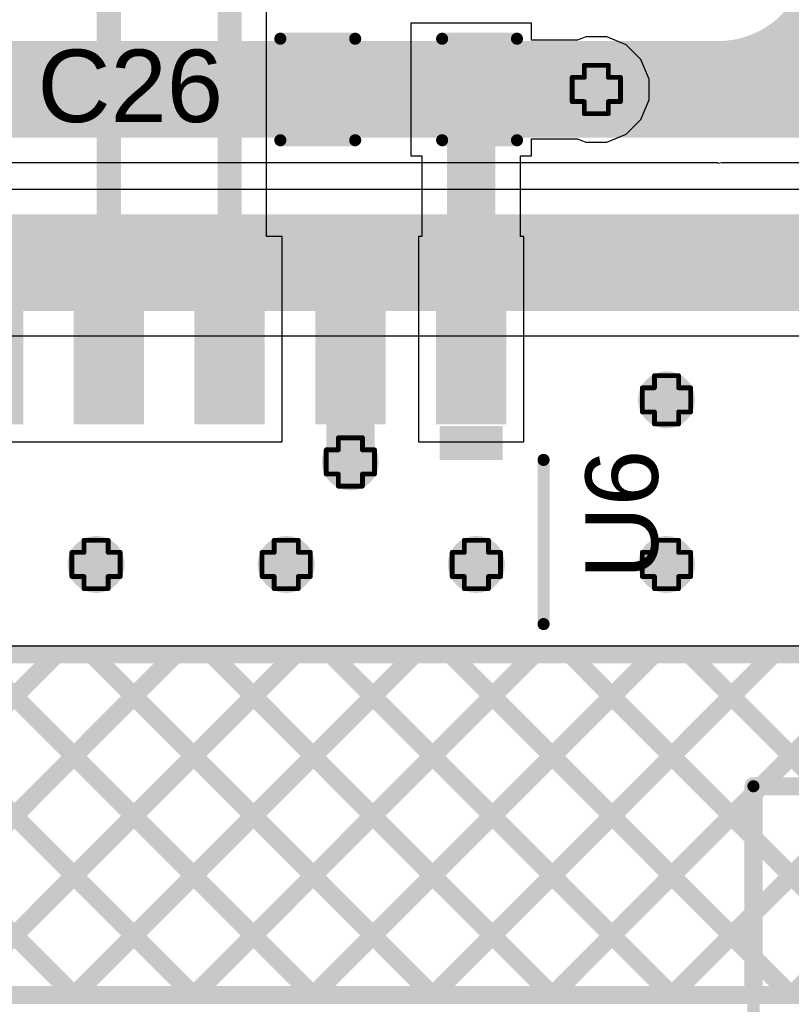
# Model space of a CAD drawing. Header units: inches. Extents: x -0.1 to 10.2, y 0 to 6.5.
# Tile 55 of 95: x 1.878 to 2.197, y 2.83 to 3.238. Entities that reach past the tile are written whole.
import ezdxf

# ---------------------------------------------------------------- set-up
doc = ezdxf.new("R2010")
doc.units = ezdxf.units.IN
doc.header["$MEASUREMENT"] = 0
for name, color, linetype in [('Bottom Layer', 5, 'Continuous'), ('Bottom Overlay', 54, 'Continuous'), ('Drill Drawing', 1, 'Continuous'), ('Top Layer', 1, 'Continuous'), ('Top Overlay', 2, 'Continuous'), ('Top Paste', 8, 'Continuous'), ('Top Solder', 216, 'Continuous'), ('Via Holes', 16, 'Continuous')]:
    doc.layers.add(name, color=color, linetype=linetype)
doc.styles.add('Arial', font='txt', dxfattribs={"height": 0.2})

# ---------------------------------------------------------------- blocks, each defined once
blk = doc.blocks.new('SOIC_16_300____12')
at = {"layer": 'Top Layer'}
for points in [[(-0.22441, 0.18681), (-0.15945, 0.18681), (-0.15945, 0.16319), (-0.22441, 0.16319)], [(-0.22441, 0.13681), (-0.15945, 0.13681), (-0.15945, 0.11319), (-0.22441, 0.11319)], [(-0.22441, 0.08681), (-0.15945, 0.08681), (-0.15945, 0.06319), (-0.22441, 0.06319)], [(-0.22441, 0.03681), (-0.15945, 0.03681), (-0.15945, 0.01319), (-0.22441, 0.01319)]]:
    blk.add_hatch(color=1, dxfattribs=at).paths.add_polyline_path(points)
at = {"layer": 'Top Overlay'}
blk.add_hatch(color=2, dxfattribs=at).paths.add_polyline_path([(-0.156, 0.162), (-0.142, 0.162), (-0.142, 0.188), (-0.156, 0.188)])
at = {"layer": 'Top Paste'}
for points in [[(-0.22441, 0.18681), (-0.15945, 0.18681), (-0.15945, 0.16319), (-0.22441, 0.16319)], [(-0.22441, 0.13681), (-0.15945, 0.13681), (-0.15945, 0.11319), (-0.22441, 0.11319)], [(-0.22441, 0.08681), (-0.15945, 0.08681), (-0.15945, 0.06319), (-0.22441, 0.06319)], [(-0.22441, 0.03681), (-0.15945, 0.03681), (-0.15945, 0.01319), (-0.22441, 0.01319)]]:
    blk.add_hatch(color=8, dxfattribs=at).paths.add_polyline_path(points)
at = {"layer": 'Top Solder'}
for points in [[(-0.22717, 0.18957), (-0.15669, 0.18957), (-0.15669, 0.16043), (-0.22717, 0.16043)], [(-0.22717, 0.13957), (-0.15669, 0.13957), (-0.15669, 0.11043), (-0.22717, 0.11043)], [(-0.22717, 0.08957), (-0.15669, 0.08957), (-0.15669, 0.06043), (-0.22717, 0.06043)], [(-0.22717, 0.03957), (-0.15669, 0.03957), (-0.15669, 0.01043), (-0.22717, 0.01043)], [(-0.22717, -0.01043), (-0.15669, -0.01043), (-0.15669, -0.03957), (-0.22717, -0.03957)]]:
    blk.add_hatch(color=216, dxfattribs=at).paths.add_polyline_path(points)
at = {"layer": 'Top Overlay', "const_width": 0.00787}
for points in [[(-0.2363, 0.171), (-0.2363, 0.181)], [(-0.2313, 0.176), (-0.2363, 0.181)], [(-0.2363, 0.171), (-0.2313, 0.176)]]:
    blk.add_lwpolyline(points, dxfattribs=at)
at = {"layer": 'Top Overlay', "const_width": 0.00394}
for points in [[(-0.23827, 0.181, 1), (-0.23433, 0.181, 1)], [(-0.23827, 0.181, 1), (-0.23433, 0.181, 1)], [(-0.23327, 0.176, 1), (-0.22933, 0.176, 1)], [(-0.23327, 0.176, 1), (-0.22933, 0.176, 1)], [(-0.23827, 0.171, 1), (-0.23433, 0.171, 1)], [(-0.23827, 0.171, 1), (-0.23433, 0.171, 1)]]:
    blk.add_lwpolyline(points, format="xyb", close=True, dxfattribs=at)
blk = doc.blocks.new('X9555WV_2_12_6TV01_B_55')
at = {"layer": 'Bottom Overlay', "const_width": 0.005}
for points in [[(-0.755, -0.188), (-0.755, 0.17323)], [(0.755, -0.188), (-0.755, -0.188)]]:
    blk.add_lwpolyline(points, dxfattribs=at)
at = {"layer": 'Bottom Overlay', "const_width": 0.0025}
blk.add_lwpolyline([(-0.75625, -0.188, 1), (-0.75375, -0.188, 1)], format="xyb", close=True, dxfattribs=at)
blk.add_lwpolyline([(-0.75625, -0.188, 1), (-0.75375, -0.188, 1)], format="xyb", close=True, dxfattribs=at)
blk = doc.blocks.new('C___0603_74')
at = {"layer": 'Top Layer'}
for points in [[(-0.015, 0.0175), (-0.015, -0.0175), (-0.045, -0.0175), (-0.045, 0.0175)], [(0.045, 0.0175), (0.045, -0.0175), (0.015, -0.0175), (0.015, 0.0175)]]:
    blk.add_hatch(color=1, dxfattribs=at).paths.add_polyline_path(points)
at = {"layer": 'Top Paste'}
for points in [[(-0.015, 0.0175), (-0.015, -0.0175), (-0.045, -0.0175), (-0.045, 0.0175)], [(0.045, 0.0175), (0.045, -0.0175), (0.015, -0.0175), (0.015, 0.0175)]]:
    blk.add_hatch(color=8, dxfattribs=at).paths.add_polyline_path(points)
at = {"layer": 'Top Solder'}
for points in [[(-0.01264, 0.01986), (-0.01264, -0.01986), (-0.04736, -0.01986), (-0.04736, 0.01986)], [(0.04736, 0.01986), (0.04736, -0.01986), (0.01264, -0.01986), (0.01264, 0.01986)]]:
    blk.add_hatch(color=216, dxfattribs=at).paths.add_polyline_path(points)
at = {"layer": 'Top Overlay', "const_width": 0.005}
for points in [[(-0.049, -0.021), (-0.049, 0.021)], [(-0.049, 0.021), (-0.018, 0.021)], [(0.018, 0.021), (0.049, 0.021)], [(0.049, -0.021), (0.049, 0.021)], [(-0.049, -0.021), (-0.018, -0.021)], [(0.018, -0.021), (0.049, -0.021)]]:
    blk.add_lwpolyline(points, dxfattribs=at)
at = {"layer": 'Top Overlay', "const_width": 0.0025}
for points in [[(-0.05025, 0.021, 1), (-0.04775, 0.021, 1)], [(-0.05025, 0.021, 1), (-0.04775, 0.021, 1)], [(-0.01925, 0.021, 1), (-0.01675, 0.021, 1)], [(0.01675, 0.021, 1), (0.01925, 0.021, 1)], [(0.04775, 0.021, 1), (0.05025, 0.021, 1)], [(0.04775, 0.021, 1), (0.05025, 0.021, 1)], [(-0.05025, -0.021, 1), (-0.04775, -0.021, 1)], [(-0.05025, -0.021, 1), (-0.04775, -0.021, 1)], [(-0.01925, -0.021, 1), (-0.01675, -0.021, 1)], [(0.01675, -0.021, 1), (0.01925, -0.021, 1)], [(0.04775, -0.021, 1), (0.05025, -0.021, 1)], [(0.04775, -0.021, 1), (0.05025, -0.021, 1)]]:
    blk.add_lwpolyline(points, format="xyb", close=True, dxfattribs=at)

msp = doc.modelspace()

# ---------------------------------------------------------------- hatches: boundary and pattern name
at = {"layer": 'Bottom Layer'}
h = msp.add_hatch(color=5, dxfattribs=at)
edge = h.paths.add_edge_path()
edge.add_arc((2.11661, 3.20866), 0.01181, 0, 360)
h = msp.add_hatch(color=5, dxfattribs=at)
edge = h.paths.add_edge_path()
edge.add_arc((2.14567, 3.08024), 0.01181, 0, 360)
h = msp.add_hatch(color=5, dxfattribs=at)
edge = h.paths.add_edge_path()
edge.add_arc((2.01476, 3.05454), 0.01181, 0, 360)
h = msp.add_hatch(color=5, dxfattribs=at)
edge = h.paths.add_edge_path()
edge.add_arc((1.90945, 3.01213), 0.01181, 0, 360)
h = msp.add_hatch(color=5, dxfattribs=at)
edge = h.paths.add_edge_path()
edge.add_arc((1.98819, 3.01213), 0.01181, 0, 360)
h = msp.add_hatch(color=5, dxfattribs=at)
edge = h.paths.add_edge_path()
edge.add_arc((2.06693, 3.01213), 0.01181, 0, 360)
h = msp.add_hatch(color=5, dxfattribs=at)
edge = h.paths.add_edge_path()
edge.add_arc((2.14567, 3.01213), 0.01181, 0, 360)
at = {"layer": 'Top Layer'}
h = msp.add_hatch(color=1, dxfattribs=at)
edge = h.paths.add_edge_path()
edge.add_arc((2.11661, 3.20866), 0.01181, 0, 360)
h = msp.add_hatch(color=1, dxfattribs=at)
edge = h.paths.add_edge_path()
edge.add_arc((2.14567, 3.08024), 0.01181, 0, 360)
h = msp.add_hatch(color=1, dxfattribs=at)
edge = h.paths.add_edge_path()
edge.add_arc((2.01476, 3.05454), 0.01181, 0, 360)
h = msp.add_hatch(color=1, dxfattribs=at)
edge = h.paths.add_edge_path()
edge.add_arc((1.90945, 3.01213), 0.01181, 0, 360)
h = msp.add_hatch(color=1, dxfattribs=at)
edge = h.paths.add_edge_path()
edge.add_arc((1.98819, 3.01213), 0.01181, 0, 360)
h = msp.add_hatch(color=1, dxfattribs=at)
edge = h.paths.add_edge_path()
edge.add_arc((2.06693, 3.01213), 0.01181, 0, 360)
h = msp.add_hatch(color=1, dxfattribs=at)
edge = h.paths.add_edge_path()
edge.add_arc((2.14567, 3.01213), 0.01181, 0, 360)
at = {"layer": 'Via Holes'}
h = msp.add_hatch(color=7, dxfattribs=at)
edge = h.paths.add_edge_path()
edge.add_arc((2.11661, 3.20866), 0.00591, 0, 360)
h = msp.add_hatch(color=7, dxfattribs=at)
edge = h.paths.add_edge_path()
edge.add_arc((2.14567, 3.08024), 0.00591, 0, 360)
h = msp.add_hatch(color=7, dxfattribs=at)
edge = h.paths.add_edge_path()
edge.add_arc((2.01476, 3.05454), 0.00591, 0, 360)
h = msp.add_hatch(color=7, dxfattribs=at)
edge = h.paths.add_edge_path()
edge.add_arc((1.90945, 3.01213), 0.00591, 0, 360)
h = msp.add_hatch(color=7, dxfattribs=at)
edge = h.paths.add_edge_path()
edge.add_arc((1.98819, 3.01213), 0.00591, 0, 360)
h = msp.add_hatch(color=7, dxfattribs=at)
edge = h.paths.add_edge_path()
edge.add_arc((2.06693, 3.01213), 0.00591, 0, 360)
h = msp.add_hatch(color=7, dxfattribs=at)
edge = h.paths.add_edge_path()
edge.add_arc((2.14567, 3.01213), 0.00591, 0, 360)

# ---------------------------------------------------------------- linework, layer by layer
at = {"layer": 'Bottom Layer'}
for p, q in [((1.43035, 3.1784), (2.14567, 3.1784)), ((2.14567, 3.1784), (2.16685, 3.1784)), ((2.16685, 3.1784), (2.16685, 3.17824)), ((2.16685, 3.17824), (2.16852, 3.1784)), ((2.16852, 3.1784), (2.27397, 3.1784)), ((4.54456, 3.16726), (1.15923, 3.16726)), ((1.15923, 3.10674), (4.54456, 3.10674)), ((4.54592, 2.97828), (0.01529, 2.97828))]:
    msp.add_line(p, q, dxfattribs=at)
at = {"layer": 'Bottom Layer', "const_width": 0.04}
msp.add_lwpolyline([(2.22441, 3.26622, -0.414214), (2.16685, 3.20866)], format="xyb", dxfattribs=at)
for points in [[(1.59468, 3.20866), (2.11661, 3.20866)], [(2.11661, 3.20866), (2.16685, 3.20866)], [(2.14567, 3.20866), (2.2761, 3.20866)], [(1.15923, 3.137), (4.54456, 3.137)]]:
    msp.add_lwpolyline(points, dxfattribs=at)
at = {"layer": 'Bottom Layer', "const_width": 0.02}
for points in [[(2.10661, 3.20866, 1), (2.12661, 3.20866, 1)], [(2.10661, 3.20866, 1), (2.12661, 3.20866, 1)], [(2.13567, 3.20866, 1), (2.15567, 3.20866, 1)], [(2.15685, 3.20866, 1), (2.17685, 3.20866, 1)], [(2.15685, 3.20866, 1), (2.17685, 3.20866, 1)]]:
    msp.add_lwpolyline(points, format="xyb", close=True, dxfattribs=at)
at = {"layer": 'Bottom Overlay', "const_width": 0.0075}
for points in [[(0.02014, 2.975), (4.53992, 2.975)], [(1.75201, 2.834), (1.89301, 2.975)], [(1.75923, 2.975), (1.90023, 2.834)], [(1.80151, 2.834), (1.94251, 2.975)], [(1.80873, 2.975), (1.94973, 2.834)], [(1.85101, 2.834), (1.99201, 2.975)], [(1.85823, 2.975), (1.99923, 2.834)], [(1.90051, 2.834), (2.04151, 2.975)], [(1.90772, 2.975), (2.04872, 2.834)], [(1.95, 2.834), (2.091, 2.975)], [(1.95722, 2.975), (2.09822, 2.834)], [(1.9995, 2.834), (2.1405, 2.975)], [(2.00672, 2.975), (2.14772, 2.834)], [(2.049, 2.834), (2.19, 2.975)], [(2.05622, 2.975), (2.18168, 2.84953)], [(2.10571, 2.975), (2.18168, 2.89903)], [(2.15521, 2.975), (2.20986, 2.92035)], [(2.18485, 2.92035), (2.2395, 2.975)], [(2.18168, 2.834), (2.18168, 2.92035)], [(2.18168, 2.92035), (2.54291, 2.92035)], [(2.18168, 2.92035), (2.54291, 2.92035)], [(2.0985, 2.834), (2.18168, 2.91719)], [(2.14799, 2.834), (2.18168, 2.86769)], [(1.59803, 2.834), (2.18168, 2.834)]]:
    msp.add_lwpolyline(points, dxfattribs=at)
at = {"layer": 'Bottom Overlay', "const_width": 0.00375}
for points in [[(1.89114, 2.975, 1), (1.89489, 2.975, 1)], [(1.90585, 2.975, 1), (1.9096, 2.975, 1)], [(1.94064, 2.975, 1), (1.94439, 2.975, 1)], [(1.95535, 2.975, 1), (1.9591, 2.975, 1)], [(1.99013, 2.975, 1), (1.99388, 2.975, 1)], [(2.00484, 2.975, 1), (2.00859, 2.975, 1)], [(2.03963, 2.975, 1), (2.04338, 2.975, 1)], [(2.05434, 2.975, 1), (2.05809, 2.975, 1)], [(2.08913, 2.975, 1), (2.09288, 2.975, 1)], [(2.10384, 2.975, 1), (2.10759, 2.975, 1)], [(2.13863, 2.975, 1), (2.14238, 2.975, 1)], [(2.15334, 2.975, 1), (2.15709, 2.975, 1)], [(2.18812, 2.975, 1), (2.19187, 2.975, 1)], [(2.17981, 2.92035, 1), (2.18356, 2.92035, 1)], [(2.17981, 2.92035, 1), (2.18356, 2.92035, 1)], [(2.17981, 2.92035, 1), (2.18356, 2.92035, 1)], [(2.18298, 2.92035, 1), (2.18673, 2.92035, 1)], [(2.17981, 2.91719, 1), (2.18356, 2.91719, 1)], [(2.17981, 2.89903, 1), (2.18356, 2.89903, 1)], [(2.17981, 2.86769, 1), (2.18356, 2.86769, 1)], [(2.17981, 2.84953, 1), (2.18356, 2.84953, 1)], [(1.89836, 2.834, 1), (1.90211, 2.834, 1)], [(1.89863, 2.834, 1), (1.90238, 2.834, 1)], [(1.94785, 2.834, 1), (1.9516, 2.834, 1)], [(1.94813, 2.834, 1), (1.95188, 2.834, 1)], [(1.99735, 2.834, 1), (2.0011, 2.834, 1)], [(1.99763, 2.834, 1), (2.00138, 2.834, 1)], [(2.04685, 2.834, 1), (2.0506, 2.834, 1)], [(2.04712, 2.834, 1), (2.05087, 2.834, 1)], [(2.09635, 2.834, 1), (2.1001, 2.834, 1)], [(2.09662, 2.834, 1), (2.10037, 2.834, 1)], [(2.14584, 2.834, 1), (2.14959, 2.834, 1)], [(2.14612, 2.834, 1), (2.14987, 2.834, 1)], [(2.17981, 2.834, 1), (2.18356, 2.834, 1)], [(2.17981, 2.834, 1), (2.18356, 2.834, 1)]]:
    msp.add_lwpolyline(points, format="xyb", close=True, dxfattribs=at)
at = {"layer": 'Drill Drawing', "const_width": 0.002}
for points in [[(2.11161, 3.21366), (2.11161, 3.21866)], [(2.11161, 3.21866), (2.12161, 3.21866)], [(2.12161, 3.21366), (2.12161, 3.21866)], [(2.10661, 3.20366), (2.10661, 3.21366)], [(2.10661, 3.21366), (2.11161, 3.21366)], [(2.12161, 3.21366), (2.12661, 3.21366)], [(2.12661, 3.20366), (2.12661, 3.21366)], [(2.10661, 3.20366), (2.11161, 3.20366)], [(2.11161, 3.19866), (2.11161, 3.20366)], [(2.12161, 3.20366), (2.12661, 3.20366)], [(2.12161, 3.19866), (2.12161, 3.20366)], [(2.11161, 3.19866), (2.12161, 3.19866)], [(2.14067, 3.08524), (2.14067, 3.09024)], [(2.14067, 3.09024), (2.15067, 3.09024)], [(2.15067, 3.08524), (2.15067, 3.09024)], [(2.13567, 3.07524), (2.13567, 3.08524)], [(2.13567, 3.08524), (2.14067, 3.08524)], [(2.15067, 3.08524), (2.15567, 3.08524)], [(2.15567, 3.07524), (2.15567, 3.08524)], [(2.13567, 3.07524), (2.14067, 3.07524)], [(2.14067, 3.07024), (2.14067, 3.07524)], [(2.15067, 3.07524), (2.15567, 3.07524)], [(2.15067, 3.07024), (2.15067, 3.07524)], [(2.14067, 3.07024), (2.15067, 3.07024)], [(2.00976, 3.05954), (2.00976, 3.06454)], [(2.00976, 3.06454), (2.01976, 3.06454)], [(2.01976, 3.05954), (2.01976, 3.06454)], [(2.00476, 3.04954), (2.00476, 3.05954)], [(2.00476, 3.05954), (2.00976, 3.05954)], [(2.01976, 3.05954), (2.02476, 3.05954)], [(2.02476, 3.04954), (2.02476, 3.05954)], [(2.00476, 3.04954), (2.00976, 3.04954)], [(2.00976, 3.04454), (2.00976, 3.04954)], [(2.01976, 3.04954), (2.02476, 3.04954)], [(2.01976, 3.04454), (2.01976, 3.04954)], [(2.00976, 3.04454), (2.01976, 3.04454)], [(1.90445, 3.01713), (1.90445, 3.02213)], [(1.90445, 3.02213), (1.91445, 3.02213)], [(1.91445, 3.01713), (1.91445, 3.02213)], [(1.98319, 3.01713), (1.98319, 3.02213)], [(1.98319, 3.02213), (1.99319, 3.02213)], [(1.99319, 3.01713), (1.99319, 3.02213)], [(2.06193, 3.01713), (2.06193, 3.02213)], [(2.06193, 3.02213), (2.07193, 3.02213)], [(2.07193, 3.01713), (2.07193, 3.02213)], [(2.14067, 3.01713), (2.14067, 3.02213)], [(2.14067, 3.02213), (2.15067, 3.02213)], [(2.15067, 3.01713), (2.15067, 3.02213)], [(1.89945, 3.00713), (1.89945, 3.01713)], [(1.89945, 3.01713), (1.90445, 3.01713)], [(1.91445, 3.01713), (1.91945, 3.01713)], [(1.91945, 3.00713), (1.91945, 3.01713)], [(1.97819, 3.00713), (1.97819, 3.01713)], [(1.97819, 3.01713), (1.98319, 3.01713)], [(1.99319, 3.01713), (1.99819, 3.01713)], [(1.99819, 3.00713), (1.99819, 3.01713)], [(2.05693, 3.00713), (2.05693, 3.01713)], [(2.05693, 3.01713), (2.06193, 3.01713)], [(2.07193, 3.01713), (2.07693, 3.01713)], [(2.07693, 3.00713), (2.07693, 3.01713)], [(2.13567, 3.00713), (2.13567, 3.01713)], [(2.13567, 3.01713), (2.14067, 3.01713)], [(2.15067, 3.01713), (2.15567, 3.01713)], [(2.15567, 3.00713), (2.15567, 3.01713)], [(1.89945, 3.00713), (1.90445, 3.00713)], [(1.90445, 3.00213), (1.90445, 3.00713)], [(1.91445, 3.00713), (1.91945, 3.00713)], [(1.91445, 3.00213), (1.91445, 3.00713)], [(1.97819, 3.00713), (1.98319, 3.00713)], [(1.98319, 3.00213), (1.98319, 3.00713)], [(1.99319, 3.00713), (1.99819, 3.00713)], [(1.99319, 3.00213), (1.99319, 3.00713)], [(2.05693, 3.00713), (2.06193, 3.00713)], [(2.06193, 3.00213), (2.06193, 3.00713)], [(2.07193, 3.00713), (2.07693, 3.00713)], [(2.07193, 3.00213), (2.07193, 3.00713)], [(2.13567, 3.00713), (2.14067, 3.00713)], [(2.14067, 3.00213), (2.14067, 3.00713)], [(2.15067, 3.00713), (2.15567, 3.00713)], [(2.15067, 3.00213), (2.15067, 3.00713)], [(1.90445, 3.00213), (1.91445, 3.00213)], [(1.98319, 3.00213), (1.99319, 3.00213)], [(2.06193, 3.00213), (2.07193, 3.00213)], [(2.14067, 3.00213), (2.15067, 3.00213)]]:
    msp.add_lwpolyline(points, dxfattribs=at)
at = {"layer": 'Drill Drawing', "const_width": 0.001}
for points in [[(2.11111, 3.21866, 1), (2.11211, 3.21866, 1)], [(2.11111, 3.21866, 1), (2.11211, 3.21866, 1)], [(2.12111, 3.21866, 1), (2.12211, 3.21866, 1)], [(2.12111, 3.21866, 1), (2.12211, 3.21866, 1)], [(2.10611, 3.21366, 1), (2.10711, 3.21366, 1)], [(2.10611, 3.21366, 1), (2.10711, 3.21366, 1)], [(2.11111, 3.21366, 1), (2.11211, 3.21366, 1)], [(2.11111, 3.21366, 1), (2.11211, 3.21366, 1)], [(2.12111, 3.21366, 1), (2.12211, 3.21366, 1)], [(2.12111, 3.21366, 1), (2.12211, 3.21366, 1)], [(2.12611, 3.21366, 1), (2.12711, 3.21366, 1)], [(2.12611, 3.21366, 1), (2.12711, 3.21366, 1)], [(2.10611, 3.20366, 1), (2.10711, 3.20366, 1)], [(2.10611, 3.20366, 1), (2.10711, 3.20366, 1)], [(2.11111, 3.20366, 1), (2.11211, 3.20366, 1)], [(2.11111, 3.20366, 1), (2.11211, 3.20366, 1)], [(2.12111, 3.20366, 1), (2.12211, 3.20366, 1)], [(2.12111, 3.20366, 1), (2.12211, 3.20366, 1)], [(2.12611, 3.20366, 1), (2.12711, 3.20366, 1)], [(2.12611, 3.20366, 1), (2.12711, 3.20366, 1)], [(2.11111, 3.19866, 1), (2.11211, 3.19866, 1)], [(2.11111, 3.19866, 1), (2.11211, 3.19866, 1)], [(2.12111, 3.19866, 1), (2.12211, 3.19866, 1)], [(2.12111, 3.19866, 1), (2.12211, 3.19866, 1)], [(2.14017, 3.09024, 1), (2.14117, 3.09024, 1)], [(2.14017, 3.09024, 1), (2.14117, 3.09024, 1)], [(2.15017, 3.09024, 1), (2.15117, 3.09024, 1)], [(2.15017, 3.09024, 1), (2.15117, 3.09024, 1)], [(2.13517, 3.08524, 1), (2.13617, 3.08524, 1)], [(2.13517, 3.08524, 1), (2.13617, 3.08524, 1)], [(2.14017, 3.08524, 1), (2.14117, 3.08524, 1)], [(2.14017, 3.08524, 1), (2.14117, 3.08524, 1)], [(2.15017, 3.08524, 1), (2.15117, 3.08524, 1)], [(2.15017, 3.08524, 1), (2.15117, 3.08524, 1)], [(2.15517, 3.08524, 1), (2.15617, 3.08524, 1)], [(2.15517, 3.08524, 1), (2.15617, 3.08524, 1)], [(2.13517, 3.07524, 1), (2.13617, 3.07524, 1)], [(2.13517, 3.07524, 1), (2.13617, 3.07524, 1)], [(2.14017, 3.07524, 1), (2.14117, 3.07524, 1)], [(2.14017, 3.07524, 1), (2.14117, 3.07524, 1)], [(2.15017, 3.07524, 1), (2.15117, 3.07524, 1)], [(2.15017, 3.07524, 1), (2.15117, 3.07524, 1)], [(2.15517, 3.07524, 1), (2.15617, 3.07524, 1)], [(2.15517, 3.07524, 1), (2.15617, 3.07524, 1)], [(2.14017, 3.07024, 1), (2.14117, 3.07024, 1)], [(2.14017, 3.07024, 1), (2.14117, 3.07024, 1)], [(2.15017, 3.07024, 1), (2.15117, 3.07024, 1)], [(2.15017, 3.07024, 1), (2.15117, 3.07024, 1)], [(2.00926, 3.06454, 1), (2.01026, 3.06454, 1)], [(2.00926, 3.06454, 1), (2.01026, 3.06454, 1)], [(2.01926, 3.06454, 1), (2.02026, 3.06454, 1)], [(2.01926, 3.06454, 1), (2.02026, 3.06454, 1)], [(2.00426, 3.05954, 1), (2.00526, 3.05954, 1)], [(2.00426, 3.05954, 1), (2.00526, 3.05954, 1)], [(2.00926, 3.05954, 1), (2.01026, 3.05954, 1)], [(2.00926, 3.05954, 1), (2.01026, 3.05954, 1)], [(2.01926, 3.05954, 1), (2.02026, 3.05954, 1)], [(2.01926, 3.05954, 1), (2.02026, 3.05954, 1)], [(2.02426, 3.05954, 1), (2.02526, 3.05954, 1)], [(2.02426, 3.05954, 1), (2.02526, 3.05954, 1)], [(2.00426, 3.04954, 1), (2.00526, 3.04954, 1)], [(2.00426, 3.04954, 1), (2.00526, 3.04954, 1)], [(2.00926, 3.04954, 1), (2.01026, 3.04954, 1)], [(2.00926, 3.04954, 1), (2.01026, 3.04954, 1)], [(2.01926, 3.04954, 1), (2.02026, 3.04954, 1)], [(2.01926, 3.04954, 1), (2.02026, 3.04954, 1)], [(2.02426, 3.04954, 1), (2.02526, 3.04954, 1)], [(2.02426, 3.04954, 1), (2.02526, 3.04954, 1)], [(2.00926, 3.04454, 1), (2.01026, 3.04454, 1)], [(2.00926, 3.04454, 1), (2.01026, 3.04454, 1)], [(2.01926, 3.04454, 1), (2.02026, 3.04454, 1)], [(2.01926, 3.04454, 1), (2.02026, 3.04454, 1)], [(1.90395, 3.02213, 1), (1.90495, 3.02213, 1)], [(1.90395, 3.02213, 1), (1.90495, 3.02213, 1)], [(1.91395, 3.02213, 1), (1.91495, 3.02213, 1)], [(1.91395, 3.02213, 1), (1.91495, 3.02213, 1)], [(1.98269, 3.02213, 1), (1.98369, 3.02213, 1)], [(1.98269, 3.02213, 1), (1.98369, 3.02213, 1)], [(1.99269, 3.02213, 1), (1.99369, 3.02213, 1)], [(1.99269, 3.02213, 1), (1.99369, 3.02213, 1)], [(2.06143, 3.02213, 1), (2.06243, 3.02213, 1)], [(2.06143, 3.02213, 1), (2.06243, 3.02213, 1)], [(2.07143, 3.02213, 1), (2.07243, 3.02213, 1)], [(2.07143, 3.02213, 1), (2.07243, 3.02213, 1)], [(2.14017, 3.02213, 1), (2.14117, 3.02213, 1)], [(2.14017, 3.02213, 1), (2.14117, 3.02213, 1)], [(2.15017, 3.02213, 1), (2.15117, 3.02213, 1)], [(2.15017, 3.02213, 1), (2.15117, 3.02213, 1)], [(1.89895, 3.01713, 1), (1.89995, 3.01713, 1)], [(1.89895, 3.01713, 1), (1.89995, 3.01713, 1)], [(1.90395, 3.01713, 1), (1.90495, 3.01713, 1)], [(1.90395, 3.01713, 1), (1.90495, 3.01713, 1)], [(1.91395, 3.01713, 1), (1.91495, 3.01713, 1)], [(1.91395, 3.01713, 1), (1.91495, 3.01713, 1)], [(1.91895, 3.01713, 1), (1.91995, 3.01713, 1)], [(1.91895, 3.01713, 1), (1.91995, 3.01713, 1)], [(1.97769, 3.01713, 1), (1.97869, 3.01713, 1)], [(1.97769, 3.01713, 1), (1.97869, 3.01713, 1)], [(1.98269, 3.01713, 1), (1.98369, 3.01713, 1)], [(1.98269, 3.01713, 1), (1.98369, 3.01713, 1)], [(1.99269, 3.01713, 1), (1.99369, 3.01713, 1)], [(1.99269, 3.01713, 1), (1.99369, 3.01713, 1)], [(1.99769, 3.01713, 1), (1.99869, 3.01713, 1)], [(1.99769, 3.01713, 1), (1.99869, 3.01713, 1)], [(2.05643, 3.01713, 1), (2.05743, 3.01713, 1)], [(2.05643, 3.01713, 1), (2.05743, 3.01713, 1)], [(2.06143, 3.01713, 1), (2.06243, 3.01713, 1)], [(2.06143, 3.01713, 1), (2.06243, 3.01713, 1)], [(2.07143, 3.01713, 1), (2.07243, 3.01713, 1)], [(2.07143, 3.01713, 1), (2.07243, 3.01713, 1)], [(2.07643, 3.01713, 1), (2.07743, 3.01713, 1)], [(2.07643, 3.01713, 1), (2.07743, 3.01713, 1)], [(2.13517, 3.01713, 1), (2.13617, 3.01713, 1)], [(2.13517, 3.01713, 1), (2.13617, 3.01713, 1)], [(2.14017, 3.01713, 1), (2.14117, 3.01713, 1)], [(2.14017, 3.01713, 1), (2.14117, 3.01713, 1)], [(2.15017, 3.01713, 1), (2.15117, 3.01713, 1)], [(2.15017, 3.01713, 1), (2.15117, 3.01713, 1)], [(2.15517, 3.01713, 1), (2.15617, 3.01713, 1)], [(2.15517, 3.01713, 1), (2.15617, 3.01713, 1)], [(1.89895, 3.00713, 1), (1.89995, 3.00713, 1)], [(1.89895, 3.00713, 1), (1.89995, 3.00713, 1)], [(1.90395, 3.00713, 1), (1.90495, 3.00713, 1)], [(1.90395, 3.00713, 1), (1.90495, 3.00713, 1)], [(1.91395, 3.00713, 1), (1.91495, 3.00713, 1)], [(1.91395, 3.00713, 1), (1.91495, 3.00713, 1)], [(1.91895, 3.00713, 1), (1.91995, 3.00713, 1)], [(1.91895, 3.00713, 1), (1.91995, 3.00713, 1)], [(1.97769, 3.00713, 1), (1.97869, 3.00713, 1)], [(1.97769, 3.00713, 1), (1.97869, 3.00713, 1)], [(1.98269, 3.00713, 1), (1.98369, 3.00713, 1)], [(1.98269, 3.00713, 1), (1.98369, 3.00713, 1)], [(1.99269, 3.00713, 1), (1.99369, 3.00713, 1)], [(1.99269, 3.00713, 1), (1.99369, 3.00713, 1)], [(1.99769, 3.00713, 1), (1.99869, 3.00713, 1)], [(1.99769, 3.00713, 1), (1.99869, 3.00713, 1)], [(2.05643, 3.00713, 1), (2.05743, 3.00713, 1)], [(2.05643, 3.00713, 1), (2.05743, 3.00713, 1)], [(2.06143, 3.00713, 1), (2.06243, 3.00713, 1)], [(2.06143, 3.00713, 1), (2.06243, 3.00713, 1)], [(2.07143, 3.00713, 1), (2.07243, 3.00713, 1)], [(2.07143, 3.00713, 1), (2.07243, 3.00713, 1)], [(2.07643, 3.00713, 1), (2.07743, 3.00713, 1)], [(2.07643, 3.00713, 1), (2.07743, 3.00713, 1)], [(2.13517, 3.00713, 1), (2.13617, 3.00713, 1)], [(2.13517, 3.00713, 1), (2.13617, 3.00713, 1)], [(2.14017, 3.00713, 1), (2.14117, 3.00713, 1)], [(2.14017, 3.00713, 1), (2.14117, 3.00713, 1)], [(2.15017, 3.00713, 1), (2.15117, 3.00713, 1)], [(2.15017, 3.00713, 1), (2.15117, 3.00713, 1)], [(2.15517, 3.00713, 1), (2.15617, 3.00713, 1)], [(2.15517, 3.00713, 1), (2.15617, 3.00713, 1)], [(1.90395, 3.00213, 1), (1.90495, 3.00213, 1)], [(1.90395, 3.00213, 1), (1.90495, 3.00213, 1)], [(1.91395, 3.00213, 1), (1.91495, 3.00213, 1)], [(1.91395, 3.00213, 1), (1.91495, 3.00213, 1)], [(1.98269, 3.00213, 1), (1.98369, 3.00213, 1)], [(1.98269, 3.00213, 1), (1.98369, 3.00213, 1)], [(1.99269, 3.00213, 1), (1.99369, 3.00213, 1)], [(1.99269, 3.00213, 1), (1.99369, 3.00213, 1)], [(2.06143, 3.00213, 1), (2.06243, 3.00213, 1)], [(2.06143, 3.00213, 1), (2.06243, 3.00213, 1)], [(2.07143, 3.00213, 1), (2.07243, 3.00213, 1)], [(2.07143, 3.00213, 1), (2.07243, 3.00213, 1)], [(2.14017, 3.00213, 1), (2.14117, 3.00213, 1)], [(2.14017, 3.00213, 1), (2.14117, 3.00213, 1)], [(2.15017, 3.00213, 1), (2.15117, 3.00213, 1)], [(2.15017, 3.00213, 1), (2.15117, 3.00213, 1)]]:
    msp.add_lwpolyline(points, format="xyb", close=True, dxfattribs=at)
at = {"layer": 'Top Layer'}
for p, q in [((1.98006, 3.1478), (1.98006, 3.30065)), ((2.08976, 3.23616), (2.03976, 3.23616)), ((2.03976, 3.23616), (2.03976, 3.18116)), ((2.08976, 3.22905), (2.08976, 3.23616)), ((2.10885, 3.22905), (2.08976, 3.22905)), ((2.11228, 3.23047), (2.10885, 3.22905)), ((2.12095, 3.23047), (2.11228, 3.23047)), ((2.12897, 3.22715), (2.12095, 3.23047)), ((2.1351, 3.22102), (2.12897, 3.22715)), ((2.13842, 3.213), (2.1351, 3.22102)), ((2.13842, 3.20432), (2.13842, 3.213)), ((2.1351, 3.19631), (2.13842, 3.20432)), ((2.12897, 3.19017), (2.1351, 3.19631)), ((2.12095, 3.18685), (2.12897, 3.19017)), ((2.08976, 3.18116), (2.08976, 3.18827)), ((2.08976, 3.18827), (2.10885, 3.18827)), ((2.10885, 3.18827), (2.11228, 3.18685)), ((2.11228, 3.18685), (2.12095, 3.18685)), ((2.03976, 3.18116), (2.04437, 3.18116)), ((2.04437, 3.18116), (2.04437, 3.1478)), ((2.08516, 3.1478), (2.08516, 3.18116)), ((2.08516, 3.18116), (2.08976, 3.18116)), ((1.98657, 3.1478), (1.98006, 3.1478)), ((1.98657, 3.06283), (1.98657, 3.1478)), ((2.04437, 3.1478), (2.04295, 3.1478)), ((2.04295, 3.1478), (2.04295, 3.06283)), ((2.08657, 3.1478), (2.08516, 3.1478)), ((2.08657, 3.06283), (2.08657, 3.1478)), ((1.84295, 3.06283), (1.88657, 3.06283)), ((1.88657, 3.06283), (1.88657, 3.06283)), ((1.88657, 3.06283), (1.89295, 3.06283)), ((1.89295, 3.06283), (1.89295, 3.06283)), ((1.89295, 3.06283), (1.93657, 3.06283)), ((1.93657, 3.06283), (1.93657, 3.06283)), ((1.93657, 3.06283), (1.94295, 3.06283)), ((1.94295, 3.06283), (1.94295, 3.06283)), ((1.94295, 3.06283), (1.98657, 3.06283)), ((2.04295, 3.06283), (2.08657, 3.06283)), ((4.54592, 2.97836), (0.1492, 2.97836))]:
    msp.add_line(p, q, dxfattribs=at)
for points, const_width in [([(1.91476, 3.10139), (1.91476, 3.32597)], 0.01), ([(1.96476, 3.10139), (1.96476, 3.30065)], 0.01), ([(2.06976, 3.20866), (2.11661, 3.20866)], 0.02), ([(2.06476, 3.10531), (2.06476, 3.20366)], 0.02), ([(2.01476, 3.05454), (2.01476, 3.10139)], 0.02), ([(2.06476, 3.10139), (2.06476, 3.10531)], 0.01)]:
    msp.add_lwpolyline(points, dxfattribs=dict(at, const_width=const_width))
for points, const_width in [([(2.06476, 3.20866, 1), (2.07476, 3.20866, 1)], 0.01), ([(2.11161, 3.20866, 1), (2.12161, 3.20866, 1)], 0.01), ([(2.05976, 3.20366, 1), (2.06976, 3.20366, 1)], 0.01), ([(2.06726, 3.20866, 1), (2.07226, 3.20866, 1)], 0.005), ([(2.06226, 3.20366, 1), (2.06726, 3.20366, 1)], 0.005), ([(2.05976, 3.10531, 1), (2.06976, 3.10531, 1)], 0.01), ([(2.00976, 3.10139, 1), (2.01976, 3.10139, 1)], 0.01), ([(2.06226, 3.10531, 1), (2.06726, 3.10531, 1)], 0.005), ([(1.91226, 3.10139, 1), (1.91726, 3.10139, 1)], 0.005), ([(1.96226, 3.10139, 1), (1.96726, 3.10139, 1)], 0.005), ([(2.06226, 3.10139, 1), (2.06726, 3.10139, 1)], 0.005), ([(2.00976, 3.05454, 1), (2.01976, 3.05454, 1)], 0.01)]:
    msp.add_lwpolyline(points, format="xyb", close=True, dxfattribs=dict(at, const_width=const_width))
at = {"layer": 'Top Layer', "const_width": 0.01}
msp.add_lwpolyline([(2.06476, 3.20366, -0.414214), (2.06976, 3.20866)], format="xyb", dxfattribs=at)
at = {"layer": 'Top Overlay'}
for points, const_width in [([(2.09476, 2.98745), (2.09476, 3.05539)], 0.005), ([(0.139, 2.975), (4.54592, 2.975)], 0.0075), ([(1.75201, 2.834), (1.89301, 2.975)], 0.0075), ([(1.75923, 2.975), (1.90023, 2.834)], 0.0075), ([(1.80151, 2.834), (1.94251, 2.975)], 0.0075), ([(1.80873, 2.975), (1.94973, 2.834)], 0.0075), ([(1.85101, 2.834), (1.99201, 2.975)], 0.0075), ([(1.85823, 2.975), (1.99923, 2.834)], 0.0075), ([(1.90051, 2.834), (2.04151, 2.975)], 0.0075), ([(1.90772, 2.975), (2.04872, 2.834)], 0.0075), ([(1.95, 2.834), (2.091, 2.975)], 0.0075), ([(1.95722, 2.975), (2.09822, 2.834)], 0.0075), ([(1.9995, 2.834), (2.1405, 2.975)], 0.0075), ([(2.00672, 2.975), (2.14772, 2.834)], 0.0075), ([(2.049, 2.834), (2.19, 2.975)], 0.0075), ([(2.05622, 2.975), (2.19722, 2.834)], 0.0075), ([(2.0985, 2.834), (2.2395, 2.975)], 0.0075), ([(2.10571, 2.975), (2.24671, 2.834)], 0.0075), ([(2.14799, 2.834), (2.28899, 2.975)], 0.0075), ([(2.15521, 2.975), (2.29621, 2.834)], 0.0075), ([(2.19749, 2.834), (2.33849, 2.975)], 0.0075), ([(0.255, 2.834), (4.42345, 2.834)], 0.0075)]:
    msp.add_lwpolyline(points, dxfattribs=dict(at, const_width=const_width))
for points, const_width in [([(2.09351, 3.05539, 1), (2.09601, 3.05539, 1)], 0.0025), ([(2.09351, 2.98745, 1), (2.09601, 2.98745, 1)], 0.0025), ([(1.89114, 2.975, 1), (1.89489, 2.975, 1)], 0.00375), ([(1.90585, 2.975, 1), (1.9096, 2.975, 1)], 0.00375), ([(1.94064, 2.975, 1), (1.94439, 2.975, 1)], 0.00375), ([(1.95535, 2.975, 1), (1.9591, 2.975, 1)], 0.00375), ([(1.99013, 2.975, 1), (1.99388, 2.975, 1)], 0.00375), ([(2.00484, 2.975, 1), (2.00859, 2.975, 1)], 0.00375), ([(2.03963, 2.975, 1), (2.04338, 2.975, 1)], 0.00375), ([(2.05434, 2.975, 1), (2.05809, 2.975, 1)], 0.00375), ([(2.08913, 2.975, 1), (2.09288, 2.975, 1)], 0.00375), ([(2.10384, 2.975, 1), (2.10759, 2.975, 1)], 0.00375), ([(2.13863, 2.975, 1), (2.14238, 2.975, 1)], 0.00375), ([(2.15334, 2.975, 1), (2.15709, 2.975, 1)], 0.00375), ([(2.18812, 2.975, 1), (2.19187, 2.975, 1)], 0.00375), ([(1.89836, 2.834, 1), (1.90211, 2.834, 1)], 0.00375), ([(1.89863, 2.834, 1), (1.90238, 2.834, 1)], 0.00375), ([(1.94785, 2.834, 1), (1.9516, 2.834, 1)], 0.00375), ([(1.94813, 2.834, 1), (1.95188, 2.834, 1)], 0.00375), ([(1.99735, 2.834, 1), (2.0011, 2.834, 1)], 0.00375), ([(1.99763, 2.834, 1), (2.00138, 2.834, 1)], 0.00375), ([(2.04685, 2.834, 1), (2.0506, 2.834, 1)], 0.00375), ([(2.04712, 2.834, 1), (2.05087, 2.834, 1)], 0.00375), ([(2.09635, 2.834, 1), (2.1001, 2.834, 1)], 0.00375), ([(2.09662, 2.834, 1), (2.10037, 2.834, 1)], 0.00375), ([(2.14584, 2.834, 1), (2.14959, 2.834, 1)], 0.00375), ([(2.14612, 2.834, 1), (2.14987, 2.834, 1)], 0.00375), ([(2.19534, 2.834, 1), (2.19909, 2.834, 1)], 0.00375), ([(2.19562, 2.834, 1), (2.19937, 2.834, 1)], 0.00375)]:
    msp.add_lwpolyline(points, format="xyb", close=True, dxfattribs=dict(at, const_width=const_width))

# ---------------------------------------------------------------- block references
msp.add_blockref('C___0603_74', (2.03476, 3.20866))
at = {"rotation": 270}
for name, p in [('SOIC_16_300____12', (1.88976, 2.91339)), ('X9555WV_2_12_6TV01_B_55', (2.36968, 2.16535))]:
    msp.add_blockref(name, p, dxfattribs=at)

# ---------------------------------------------------------------- texts
at = {"layer": 'Top Overlay', "style": 'Arial'}
msp.add_text('C26', height=0.03, dxfattribs=at).set_placement((1.88517, 3.19516))
msp.add_text('U6', height=0.03, rotation=90, dxfattribs=at).set_placement((2.1421, 3.00599))

doc.saveas('drawing.dxf')
